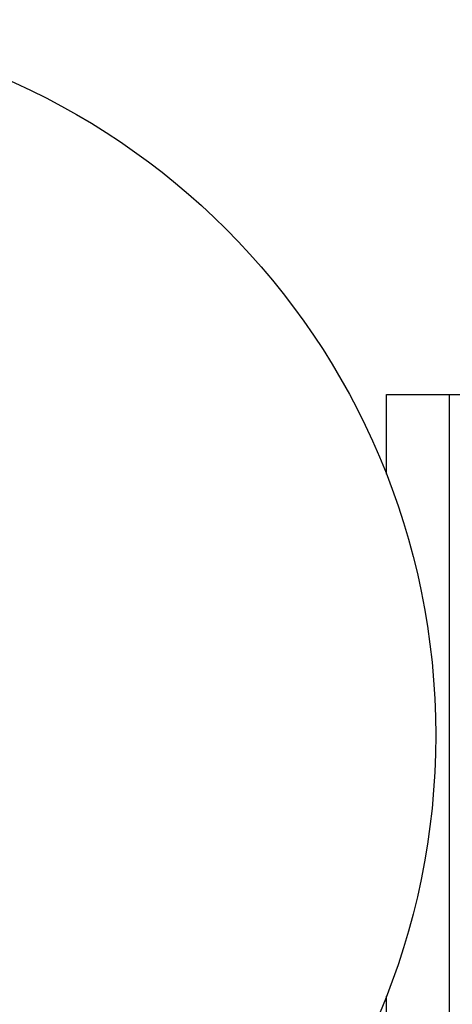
# Model space of a CAD drawing. Header units: inches. Extents: x 3.4 to 95.3, y 5.8 to 50.1.
# Tile 44 of 83: x 5.171 to 5.542, y 36.441 to 37.284. Entities that reach past the tile are written whole.
import ezdxf

# ---------------------------------------------------------------- set-up
doc = ezdxf.new("R2010")
doc.units = ezdxf.units.IN
doc.header["$MEASUREMENT"] = 0
doc.layers.add('Visible Edges(ANSI)', color=7, linetype='Continuous', lineweight=25)
doc.layers.add('Visible Tangent Edges(ANSI)', color=7, linetype='Continuous', lineweight=25)

msp = doc.modelspace()

# ---------------------------------------------------------------- linework, layer by layer
at = {"layer": 'Visible Edges(ANSI)'}
for p, q in [((5.48533, 36.96307), (5.53918, 36.96307)), ((5.48533, 36.89503), (5.48533, 36.96307)), ((5.53918, 36.96307), (5.99348, 36.96307)), ((5.48533, 20.09203), (5.48533, 36.44828))]:
    msp.add_line(p, q, dxfattribs=at)
msp.add_circle((4.91533, 36.67166), 0.6122, dxfattribs=at)
at = {"layer": 'Visible Tangent Edges(ANSI)'}
msp.add_line((5.53918, 36.96307), (5.53918, 19.57724), dxfattribs=at)

doc.saveas('drawing.dxf')
